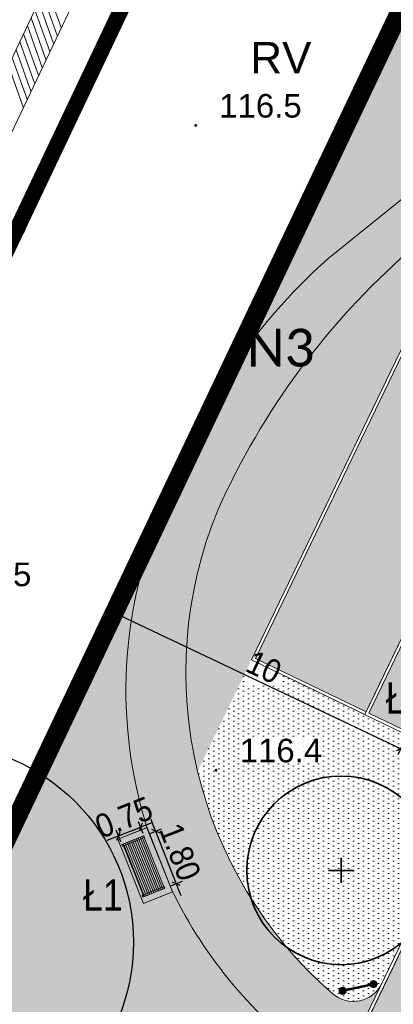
# Model space of a CAD drawing. Extents: x 6423319 to 6423678, y 5669680 to 5669855.
# Tile 7 of 29: x 6423348 to 6423360, y 5669713 to 5669744. Entities that reach past the tile are written whole.
import ezdxf
from ezdxf.enums import TextEntityAlignment as Align

# ---------------------------------------------------------------- set-up
doc = ezdxf.new("R2010")
doc.units = 0
doc.header["$PDSIZE"] = 0.75
for name, pattern in [('$0$OTWORY$0$HIDDEN', [0.375, 0.25, -0.125]), ('2 1', [3, 2, -1]), ('PRZER1-1', [2, 1, -1]), ('PRZER3-1', [4, 3, -1])]:
    doc.linetypes.add(name, pattern=pattern)
doc.layers.get('0').update_dxf_attribs({"linetype": 'CONTINUOUS', "lineweight": 13})
doc.layers.get('Defpoints').update_dxf_attribs({"linetype": 'CONTINUOUS'})
for name, color, linetype, lineweight in [('0 - PMProj. - elementy małej arch.', 254, 'CONTINUOUS', 0), ('0 - PMProj. - Opisy + tabela', 7, 'CONTINUOUS', 0), ('22', 101, '$0$OTWORY$0$HIDDEN', 40), ('3 H POWIERZCHNIE', 142, 'CONTINUOUS', 18), ('3 Lawka 2', 171, 'CONTINUOUS', 5), ('3 UKŁAD 1 1', 151, 'CONTINUOUS', 9), ('_drzewa korony', 101, 'CONTINUOUS', 25), ('_MPZP_linie rozgraniczające', 150, '$0$OTWORY$0$HIDDEN', 40), ('GEPPGD', 7, 'CONTINUOUS', 18), ('GSPWPN', 7, 'CONTINUOUS', 13), ('GSPWPN_O', 7, 'CONTINUOUS', 13), ('mapa 1', 150, '$0$OTWORY$0$HIDDEN', 40), ('PMProj. - elementy małej arch. OK', 7, 'CONTINUOUS', 0), ('PMProj. - trawnik parkowy', 63, 'CONTINUOUS', 0), ('PR_Z_Drzewa liściaste', 75, 'CONTINUOUS', 20), ('Z 2', 60, 'CONTINUOUS', 18), ('Z OPIS NAW', 7, 'CONTINUOUS', 20), ('zakres', 6, 'CONTINUOUS', 50)]:
    doc.layers.add(name, color=color, linetype=linetype, lineweight=lineweight)
for name, color, linetype in [('3 łąki', 7, 'CONTINUOUS'), ('PMProj. - LEGENDA', 7, 'CONTINUOUS'), ('PMProj. - wymiary', 93, 'CONTINUOUS')]:
    doc.layers.add(name, color=color, linetype=linetype)
doc.layers.add('GESDZI', color=7, linetype='CONTINUOUS', lineweight=18, plot=False)
for name, color, linetype, lineweight, true_color in [('GESKKL', 7, 'PRZER3-1', 18, 0x24bc24), ('GESKKL_O', 7, 'PRZER3-1', 18, 0x24bc24), ('GESUZY', 7, 'PRZER1-1', 18, 0x008000), ('z rychla blok', 7, 'CONTINUOUS', 20, 0x688f34)]:
    doc.layers.add(name, color=color, linetype=linetype, lineweight=lineweight, true_color=true_color)
doc.styles.add('500', font='ROMANS.shx', dxfattribs={"height": 100})
doc.styles.add('Arial', font='arial.ttf')
doc.styles.add('BUIB', font='arial.ttf', dxfattribs={"width": 0.9, "height": 0.75})
doc.styles.add('GEO-INFO', font='arial.ttf')
doc.dimstyles.new('SKALA-500', dxfattribs={"dimscale": 10, "dimtxt": 2, "dimasz": 1.5, "dimexe": 1, "dimexo": 0.5, "dimgap": 0.5, "dimtad": 1, "dimdec": 0, "dimrnd": 1, "dimdsep": 46, "dimtxsty": '500', "dimblk1": 'WYMIAR', "dimblk2": 'WYMIAR', "dimsah": 1, "dimcen": 2, "dimse1": 1, "dimse2": 1, "dimclrd": 256, "dimclre": 256, "dimclrt": 5, "dimadec": 0, "dimazin": 0, "dimtfac": 0.5, "dimtdec": 1, "dimtix": 1, "dimtmove": 2, "dimatfit": 3, "dimldrblk": 'WYMIAR', "dimfxl": 1, "dimtolj": 1, "dimarcsym": 0})
pattern_1 = [(90, (4252822.110707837, 7451227.796183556), (-0.15875, 0.07937500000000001), [0, -0.15875])]
pattern_2 = [(0, (0.125, 0), (2.5, 2.5), [0.75, -0.875, 0.125, -0.75]), (0, (1.125, 0.5), (2.5, 2.5), [0.125, -0.625, 0.5, -1.25]), (0, (1.5, 0.625), (2.5, 2.5), [0.125, -2.375]), (0, (0.375, 0.75), (2.5, 2.5), [0.5, -2]), (0, (0.125, 1), (2.5, 2.5), [0.25, -2.25]), (0, (1.875, 1.25), (2.5, 2.5), [0.25, -0.125, 0.125, -2]), (0, (0.875, 1.375), (2.5, 2.5), [0.375, -2.125]), (0, (0.25, 1.625), (2.5, 2.5), [0.25, -2.25]), (0, (1.25, 1.875), (2.5, 2.5), [0.125, -0.75, 0.375, -1.25]), (0, (0.75, 2), (2.5, 2.5), [0.25, -2.25]), (0, (1.625, 2.125), (2.5, 2.5), [0.25, -2.25]), (0, (1.125, 2.25), (2.5, 2.5), [0.25, -2.25]), (0, (2.125, 2.375), (2.5, 2.5), [0.25, -2.25]), (90, (0, 0), (-2.5, 2.5), [0.5, -0.125, 0.25, -1, 0.5, -0.125]), (90, (0.125, 1.625), (-2.5, 2.5), [0.125, -2.375]), (90, (0.5, 0.875), (-2.5, 2.5), [0.25, -0.5, 0.125, -1.625]), (90, (0.625, 1.25), (-2.5, 2.5), [0.25, -0.5, 0.375, -1.375]), (90, (1, 0.625), (-2.5, 2.5), [0.125, -1.25, 0.25, -0.125, 0.25, -0.5]), (90, (1.125, 0.375), (-2.5, 2.5), [0.125, -2.375]), (90, (1.375, 1.125), (-2.5, 2.5), [0.125, -0.125, 0.375, -1.875]), (90, (1.5, 0.75), (-2.5, 2.5), [0.25, -1, 0.125, -0.125, 0.125, -0.875]), (90, (1.75, 0.125), (-2.5, 2.5), [0.375, -2.125]), (90, (2, 2), (-2.5, 2.5), [0.125, -0.125, 0.125, -2.125]), (90, (2.125, 1.375), (-2.5, 2.5), [0.375, -2.125]), (90, (2.4375, 1.1875), (-2.5, 2.5), [0.125, -2.375]), (45, (0.875, 0), (0, 2.500000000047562), [0.176775, -3.358758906]), (45, (0.625, 2.375), (0, 2.500000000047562), [0.176775, -0.530325, 0.530325, -2.298108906]), (45, (0.875, 2), (0, 2.500000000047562), [0.35355, -0.8838835, 0.176775, -2.121325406]), (45, (1.375, 1.875), (0, 2.500000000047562), [0.35355, -1.2374375, 0.176775, -1.767771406]), (45, (0.375, 0.75), (0, 2.500000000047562), [0.176775, -3.358758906]), (45, (1, 0.75), (0, 2.500000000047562), [0.53033, -3.005203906]), (45, (1.5, 1), (0, 2.500000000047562), [0.176775, -1.06066, 0.176775, -2.121323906]), (45, (1.875, 1.25), (0, 2.500000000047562), [0.35355, -3.181983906]), (45, (2.375, 1.25), (0, 2.500000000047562), [0.35355, -3.181983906]), (45, (2.375, 0.5), (0, 2.500000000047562), [0.176775, -3.358758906]), (45, (2.125, 1.75), (0, 2.500000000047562), [0.176775, -3.358758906]), (45, (1.875, 2.125), (0, 2.500000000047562), [0.176775, -3.358758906]), (45, (2.375, 2.375), (0, 2.500000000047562), [0.176775, -3.358758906]), (45, (0, 2.375), (0, 2.500000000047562), [0.176775, -3.358758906]), (45, (1.25, 1.375), (0, 2.500000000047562), [0.176775, -3.358758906]), (45, (1.5, 2.375), (0, 2.500000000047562), [0.176775, -1.2374375, 0.176775, -1.944546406]), (45, (0.375, 1), (0, 2.500000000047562), [0.35355, -3.181983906]), (45, (0.375, 1.625), (0, 2.500000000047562), [0.530325, -3.005208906]), (135, (0.125, 1), (-2.500000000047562, 2.775557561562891e-16), [0.265175, -3.270358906]), (135, (1.5, 0.875), (-2.500000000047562, 2.775557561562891e-16), [0.176775, -3.358758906]), (135, (2.25, 1.25), (-2.500000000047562, 2.775557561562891e-16), [0.176775, -3.358758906]), (135, (1.375, 1.75), (-2.500000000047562, 2.775557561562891e-16), [0.176775, -3.358758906]), (135, (1.5, 2.125), (-2.500000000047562, 2.775557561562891e-16), [0.176775, -3.358758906]), (135, (1.125, 2.25), (-2.500000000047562, 2.775557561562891e-16), [0.176775, -3.358758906]), (135, (1.625, 2.125), (-2.500000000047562, 2.775557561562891e-16), [0.176775, -3.358758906]), (135, (0.125, 0.625), (-2.500000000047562, 2.775557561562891e-16), [0.176775, -3.358758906]), (135, (0.625, 1.5), (-2.500000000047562, 2.775557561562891e-16), [0.176775, -3.358758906]), (135, (0.625, 0.75), (-2.500000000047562, 2.775557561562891e-16), [0.35355, -3.181983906]), (135, (1.125, 0.5), (-2.500000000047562, 2.775557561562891e-16), [0.35355, -3.181983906]), (135, (2.125, 1.875), (-2.500000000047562, 2.775557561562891e-16), [0.35355, -3.181983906]), (135, (1.375, 1.25), (-2.500000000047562, 2.775557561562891e-16), [0.176775, -3.358758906]), (135, (1.75, 0.5), (-2.500000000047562, 2.775557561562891e-16), [0.35355, -2.12132, 0.176775, -0.883888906]), (135, (0.25, 1.625), (-2.499998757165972, 1.242881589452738e-06), [0.35355, -0.70710675, 0.35355, -2.121327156]), (135, (0, 0.25), (-2.500000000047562, 2.775557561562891e-16), [0.3535, -0.8840000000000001, 0.3535, -0.8840000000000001, 0.17675, -0.8837839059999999]), (26.56505118, (0.875, 0.75), (2.500000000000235, 1.274969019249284e-10), [0.5589999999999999, -0.2795, 0.2795, -4.4721699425]), (26.56505118, (1.25, 2.25), (2.500000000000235, 1.274969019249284e-10), [0.5589999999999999, -5.0311699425]), (26.56505118, (1.25, 0.5), (2.500000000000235, 1.274969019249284e-10), [0.2795, -5.310669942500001]), (26.56505118, (0.125, 0.625), (2.500000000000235, 1.274969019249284e-10), [0.2795, -5.310669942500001]), (26.56505118, (0.625, 1.25), (2.500000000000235, 1.274969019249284e-10), [0.2795, -5.310669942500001]), (26.56505118, (0.125, 1.5), (2.500000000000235, 1.274969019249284e-10), [0.2795, -5.310669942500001]), (63.43494882, (0.5, 1.75), (1.274966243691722e-10, 2.500000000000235), [0.2795, -5.310669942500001]), (63.43494882, (1.375, 1.75), (1.274966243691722e-10, 2.500000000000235), [0.2795, -5.310669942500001]), (63.43494882, (1.625, 0), (1.274966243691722e-10, 2.500000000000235), [0.2795, -5.310669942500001]), (63.43494882, (0, 1.375), (1.274966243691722e-10, 2.500000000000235), [0.2795, -5.310669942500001]), (63.43494882, (1, 0.125), (1.274966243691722e-10, 2.500000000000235), [0.2795, -1.9565, 0.2795, -3.0746699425]), (116.56505118, (0.625, 2.25), (-1.274969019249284e-10, 2.500000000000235), [0.2795, -5.310669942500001]), (116.56505118, (2.125, 1.75), (-1.274969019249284e-10, 2.500000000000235), [0.2795, -5.310669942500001]), (116.56505118, (1, 2.25), (-1.274969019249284e-10, 2.500000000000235), [0.2795, -5.310669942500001]), (116.56505118, (0, 0.875), (-1.274969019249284e-10, 2.500000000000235), [0.2795, -5.310669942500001]), (153.43494882, (1.875, 0.5), (-2.500000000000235, 1.274973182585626e-10), [0.2795, -5.310669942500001]), (153.43494882, (2.375, 1.125), (-2.500000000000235, 1.274973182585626e-10), [0.2795, -5.310669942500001]), (153.43494882, (0.875, 1.375), (-2.500000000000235, 1.274973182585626e-10), [0.2795, -5.310669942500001]), (153.43494882, (1.25, 1.875), (-2.500000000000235, 1.274973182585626e-10), [0.2795, -5.310669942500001]), (153.43494882, (2.125, 2.375), (-2.500000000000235, 1.274973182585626e-10), [0.2795, -5.310669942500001]), (153.43494882, (0.375, 0), (-2.500000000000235, 1.274973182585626e-10), [0.41925, -5.170919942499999])]

# ---------------------------------------------------------------- blocks, each defined once
blk = doc.blocks.new('EPPGS')
at = {"color": 0}
blk.add_lwpolyline([(0, 0.5), (0.154508, 0.475528), (0.293893, 0.404508), (0.404508, 0.293893), (0.475528, 0.154508), (0.5, 0), (0.475528, -0.154508), (0.404508, -0.293893), (0.293893, -0.404508), (0.154508, -0.475528), (0, -0.5), (-0.154508, -0.475528), (-0.293893, -0.404508), (-0.404508, -0.293893), (-0.475528, -0.154508), (-0.5, 0), (-0.475528, 0.154508), (-0.404508, 0.293893), (-0.293893, 0.404508), (-0.154508, 0.475528)], close=True, dxfattribs=at)
blk = doc.blocks.new('D_GSPWPN1')
blk.add_hatch(color=0).paths.add_polyline_path([(-0.045, 0), (-0.043467, -0.011647), (-0.038971, -0.0225), (-0.03182, -0.03182), (-0.0225, -0.038971), (-0.011647, -0.043467), (0, -0.045), (0.011647, -0.043467), (0.0225, -0.038971), (0.03182, -0.03182), (0.038971, -0.0225), (0.043467, -0.011647), (0.045, 0), (0.043467, 0.011647), (0.038971, 0.0225), (0.03182, 0.03182), (0.0225, 0.038971), (0.011647, 0.043467), (0, 0.045), (-0.011647, 0.043467), (-0.0225, 0.038971), (-0.03182, 0.03182), (-0.038971, 0.0225), (-0.043467, 0.011647)])
blk = doc.blocks.new('m1')
at = {"layer": '_MPZP_linie rozgraniczające', "ltscale": 10, "const_width": 0.5}
for points in [[(-13.74000000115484, -35.54000000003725), (-6.819999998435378, -20.96999999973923), (-1.730000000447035, -10.25000000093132), (3.450000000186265, 0.6699999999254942), (8.549999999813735, 11.39999999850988), (13.67654165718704, 22.19164287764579), (20.87999999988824, 37.36000000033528), (30.43499999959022, 32.72900000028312), (31.67382877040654, 32.11749784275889)], [(31.67999999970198, 32.12999999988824), (26.26999999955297, 21.17000000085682), (21.17999999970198, 19.29000000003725), (-6.480000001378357, -38.95999999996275), (-1.400000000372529, -41.34999999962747), (4.929999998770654, -44.34999999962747), (8.997000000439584, -46.26900000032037), (15.68699999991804, -43.90000000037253), (48.45100000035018, 24.0109999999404), (31.67999999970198, 32.12999999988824)]]:
    blk.add_lwpolyline(points, dxfattribs=at)
at = {"layer": 'GESDZI', "color": 7, "linetype": 'Continuous', "lineweight": 18}
for points in [[(21.17999999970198, 19.29000000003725), (26.26999999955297, 21.17000000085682), (31.67999999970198, 32.12999999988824), (30.43499999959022, 32.72900000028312), (20.87999999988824, 37.36000000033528), (13.68000000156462, 22.19000000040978), (8.549999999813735, 11.39999999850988), (3.450000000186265, 0.6699999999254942), (-1.730000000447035, -10.25000000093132), (-6.819999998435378, -20.96999999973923), (-13.74000000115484, -35.54000000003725), (-6.480000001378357, -38.95999999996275)], [(48.45100000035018, 24.0109999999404), (31.67999999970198, 32.12999999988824), (26.26999999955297, 21.17000000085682), (21.17999999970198, 19.29000000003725), (-6.480000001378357, -38.95999999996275), (-1.400000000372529, -41.34999999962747), (1.549999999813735, -35.34999999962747), (7.679999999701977, -38.29999999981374), (4.929999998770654, -44.34999999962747), (8.997000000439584, -46.26900000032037), (15.68699999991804, -43.90000000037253)]]:
    blk.add_lwpolyline(points, close=True, dxfattribs=at)
blk.add_lwpolyline([(-12.56698467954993, -5.132725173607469), (-1.730000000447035, -10.25000000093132), (3.450000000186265, 0.6699999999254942), (-7.39572995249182, 5.757571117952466)], dxfattribs=at)
at = {"layer": 'GESKKL', "color": 82, "linetype": 'PRZER3-1', "lineweight": 18, "ltscale": 0.5, "true_color": 0x24bc24}
for points in [[(21.17999999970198, 19.29000000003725), (26.26999999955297, 21.17000000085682), (31.67999999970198, 32.12999999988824), (30.43499999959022, 32.72900000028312), (20.87999999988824, 37.36000000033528), (13.68000000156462, 22.19000000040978), (8.549999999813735, 11.39999999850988), (3.450000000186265, 0.6699999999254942), (-1.730000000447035, -10.25000000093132), (-6.819999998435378, -20.96999999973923), (-13.74000000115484, -35.54000000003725), (-6.480000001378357, -38.95999999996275)], [(48.45100000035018, 24.0109999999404), (31.67999999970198, 32.12999999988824), (26.26999999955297, 21.17000000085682), (21.17999999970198, 19.29000000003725), (-6.480000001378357, -38.95999999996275), (-1.400000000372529, -41.34999999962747), (1.549999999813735, -35.34999999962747), (7.679999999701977, -38.29999999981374), (4.929999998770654, -44.34999999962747), (8.997000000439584, -46.26900000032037), (15.68699999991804, -43.90000000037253)]]:
    blk.add_lwpolyline(points, close=True, dxfattribs=at)
blk.add_lwpolyline([(-12.56694105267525, -5.132633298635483), (-1.730000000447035, -10.25000000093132), (3.450000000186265, 0.6699999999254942)], dxfattribs=at)
at = {"layer": 'GESUZY', "color": 96, "linetype": 'PRZER1-1', "lineweight": 18, "ltscale": 0.5, "true_color": 0x008000}
for points in [[(21.17999999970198, 19.29000000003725), (26.26999999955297, 21.17000000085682), (31.67999999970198, 32.12999999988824), (30.43499999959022, 32.72900000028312), (20.87999999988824, 37.36000000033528), (13.68000000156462, 22.19000000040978), (8.549999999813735, 11.39999999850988), (3.450000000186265, 0.6699999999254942), (-1.730000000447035, -10.25000000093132), (-6.819999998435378, -20.96999999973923), (-13.74000000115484, -35.54000000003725), (-6.480000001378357, -38.95999999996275)], [(48.45100000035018, 24.0109999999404), (31.67999999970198, 32.12999999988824), (26.26999999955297, 21.17000000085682), (21.17999999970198, 19.29000000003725), (-6.480000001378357, -38.95999999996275), (-1.400000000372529, -41.34999999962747), (1.549999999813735, -35.34999999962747), (7.679999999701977, -38.29999999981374), (4.929999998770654, -44.34999999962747), (8.997000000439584, -46.26900000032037), (15.68699999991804, -43.90000000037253)]]:
    blk.add_lwpolyline(points, close=True, dxfattribs=at)
blk.add_lwpolyline([(-12.56694105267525, -5.132633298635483), (-1.730000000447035, -10.25000000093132), (3.450000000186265, 0.6699999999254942)], dxfattribs=at)
at = {"layer": 'zakres', "color": 6, "linetype": 'Continuous', "lineweight": 0}
for p, q in [((13.44236617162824, 27.47369157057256), (-20.26354857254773, -43.50857646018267)), ((14.34569625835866, 27.04474547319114), (-19.36021848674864, -43.93752255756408)), ((-0.4639069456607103, -4.131514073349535), (-0.9335231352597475, -2.812627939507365)), ((-0.3438020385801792, -3.878581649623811), (-0.8134182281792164, -2.559695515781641)), ((-0.5840118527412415, -4.384446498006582), (-1.053628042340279, -3.065560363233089)), ((-0.7041167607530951, -4.637378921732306), (-1.173732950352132, -3.318492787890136)), ((-0.8242216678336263, -4.890311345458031), (-1.293837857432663, -3.57142521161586)), ((-0.94432657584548, -5.143243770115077), (-1.413942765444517, -3.824357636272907)), ((-1.184536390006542, -5.649108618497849), (-1.654152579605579, -4.330222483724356)), ((-1.064431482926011, -5.396176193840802), (-1.534047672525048, -4.077290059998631)), ((-1.304641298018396, -5.902041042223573), (-1.774257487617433, -4.583154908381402)), ((-1.424746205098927, -6.154973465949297), (-1.894362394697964, -4.836087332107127)), ((-1.544851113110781, -6.407905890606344), (-2.014467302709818, -5.089019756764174))]:
    blk.add_line(p, q, dxfattribs=at)
at = {"layer": 'GEPPGD', "color": 7, "lineweight": 18, "xscale": 0.5, "yscale": 0.5}
blk.add_blockref('EPPGS', (-1.730000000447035, -10.25000000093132), dxfattribs=at)
at = {"layer": 'GSPWPN', "color": 7, "linetype": 'Continuous', "lineweight": 13}
for p in [(3.929999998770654, -6.989999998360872), (4.580000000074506, -27.49000000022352)]:
    blk.add_blockref('D_GSPWPN1', p, dxfattribs=at)
at = {"layer": 'GESKKL_O', "color": 82, "linetype": 'Continuous', "lineweight": 0, "true_color": 0x24bc24, "style": 'GEO-INFO'}
blk.add_text('RV', height=1, dxfattribs=at).set_placement((6.639868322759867, -4.834247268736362), align=Align.MIDDLE)
at = {"layer": 'GSPWPN_O', "color": 7, "linetype": 'Continuous', "lineweight": 0, "style": 'Arial'}
for s, p in [('116.5', (4.679999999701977, -6.740000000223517)), ('116.5', (-3.910000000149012, -21.63999999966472)), ('116.4', (5.330000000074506, -27.24000000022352))]:
    blk.add_text(s, height=0.75, dxfattribs=at).set_placement(p)
blk = doc.blocks.new('l2')
at = {"layer": '3 Lawka 2', "lineweight": 5}
h = blk.add_hatch(dxfattribs=at)
h.set_pattern_fill('LINE', color=256, scale=0.01999995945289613)
h.set_pattern_definition([(0, (1.257379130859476, 2.082515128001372), (0, 0.06349987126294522), [])])
h.paths.add_polyline_path([(0.3573772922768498, 0.1982599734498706), (2.157373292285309, 0.1982599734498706), (2.157373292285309, 0.9021539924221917), (0.3573772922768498, 0.9021539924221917)])
at = {"layer": '3 Lawka 2'}
blk.add_lwpolyline([(0.1573751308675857, -0.001740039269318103), (0.1573751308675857, 0.9982599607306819), (2.357375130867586, 0.9982599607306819), (2.357375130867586, -0.001740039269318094)], close=True, dxfattribs=at)
at = {"layer": '3 Lawka 2', "lineweight": 13}
for points in [[(0.3573772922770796, 0.9356576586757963), (0.4173771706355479, 0.9356576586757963), (0.4173771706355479, 0.1874243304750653), (0.3573772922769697, 0.1874243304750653)], [(0.3573772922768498, 0.1982599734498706), (2.157373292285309, 0.1982599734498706), (2.157373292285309, 0.9021539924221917), (0.3573772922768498, 0.9021539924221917)], [(2.097373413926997, 0.935657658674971), (2.157373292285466, 0.935657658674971), (2.157373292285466, 0.1874243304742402), (2.097373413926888, 0.1874243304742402)]]:
    blk.add_lwpolyline(points, close=True, dxfattribs=at)
at = {"layer": '3 Lawka 2', "lineweight": 5}
blk.add_lwpolyline([(0.3573772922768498, 0.1982599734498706), (2.157373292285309, 0.1982599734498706), (2.157373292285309, 0.9021539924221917), (0.3573772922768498, 0.9021539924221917)], close=True, dxfattribs=at)
blk = doc.blocks.new('tablica')
at = {"layer": '0 - PMProj. - elementy małej arch.'}
h = blk.add_hatch(color=33, dxfattribs=at)
h.dxf.hatch_style = 1
edge = h.paths.add_edge_path()
edge.add_arc((6424567.285165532, 5667799.891573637), 0.1158653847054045, 0, 360)
h = blk.add_hatch(color=33, dxfattribs=at)
h.dxf.hatch_style = 1
edge = h.paths.add_edge_path()
edge.add_arc((6424566.29841953, 5667799.705339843), 0.1158653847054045, 0, 360)
at = {"layer": '0 - PMProj. - elementy małej arch.', "color": 7, "linetype": 'Continuous', "lineweight": 9, "const_width": 0.07415384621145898, "flags": 128}
blk.add_lwpolyline([(6424566.298419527, 5667799.705339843), (6424567.285165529, 5667799.891573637)], dxfattribs=at)
at = {"layer": '0 - PMProj. - elementy małej arch.', "color": 7}
for centre in [(6424567.285165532, 5667799.891573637), (6424566.29841953, 5667799.705339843)]:
    blk.add_circle(centre, 0.1158653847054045, dxfattribs=at)
blk = doc.blocks.new('WYMIAR')
at = {"layer": 'PMProj. - wymiary', "color": 7}
for p, q in [((1.5, 0), (-1, 0)), ((0, -1), (0, 1))]:
    blk.add_line(p, q, dxfattribs=at)
at = {"layer": 'PMProj. - wymiary', "color": 5}
blk.add_line((-0.5, -0.5), (0.5, 0.5), dxfattribs=at)
blk = doc.blocks.new('*D41')
at = {"layer": 'Defpoints', "color": 0, "transparency": 16777216}
for p in [(6423351.548943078, 5669725.448385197), (6423351.340798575, 5669725.010047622), (6423360.657440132, 5669721.123217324)]:
    blk.add_point(p, dxfattribs=at)
at = {"layer": 'PMProj. - wymiary', "color": 252, "lineweight": -2, "transparency": 16777216}
blk.add_line((6423360.268629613, 5669720.77066897), (6423351.521464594, 5669724.924258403), dxfattribs=at)
at = {"layer": 'PMProj. - wymiary', "color": 252, "lineweight": -2, "transparency": 16777216, "xscale": 0.2, "yscale": 0.2, "zscale": 0.2}
for p, rotation in [((6423351.340798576, 5669725.010047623), 154.5993045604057), ((6423360.449295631, 5669720.684879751), 334.5993045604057)]:
    blk.add_blockref('WYMIAR', p, dxfattribs=dict(at, rotation=rotation))
at = {"layer": 'PMProj. - wymiary', "color": 163, "lineweight": 5, "transparency": 16777216, "insert": (6423356.10219793, 5669723.283708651), "char_height": 0.75, "attachment_point": 5, "rotation": 334.5993045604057, "style": 'BUIB'}
blk.add_mtext('\\A1;10', dxfattribs=at)
blk = doc.blocks.new('ry')
at = {"layer": 'PR_Z_Drzewa liściaste', "lineweight": 35}
for p, q in [((6423358.55643985, 5669716.42451907), (6423358.55643985, 5669717.224519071)), ((6423358.156439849, 5669716.824519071), (6423358.956439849, 5669716.824519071))]:
    blk.add_line(p, q, dxfattribs=at)
blk.add_circle((6423358.55643985, 5669716.824519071), 3, dxfattribs=at)
blk = doc.blocks.new('*D93')
at = {"layer": 'Defpoints', "color": 0, "transparency": 16777216}
for p in [(6423352.284153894, 5669717.926242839), (6423353.314299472, 5669716.39612693), (6423352.938978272, 5669716.249547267)]:
    blk.add_point(p, dxfattribs=at)
at = {"layer": 'PMProj. - wymiary', "color": 252, "lineweight": -2, "transparency": 16777216}
for p, q in [((6423352.586717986, 5669718.259119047), (6423352.513960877, 5669718.445415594)), ((6423352.659475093, 5669718.0728225), (6423353.314299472, 5669716.39612693)), ((6423353.38705658, 5669716.209830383), (6423353.459813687, 5669716.023533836))]:
    blk.add_line(p, q, dxfattribs=at)
at = {"layer": 'PMProj. - wymiary', "color": 252, "lineweight": -2, "transparency": 16777216, "xscale": 0.2, "yscale": 0.2, "zscale": 0.2}
for p, rotation in [((6423352.659475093, 5669718.0728225), 291.3328617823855), ((6423353.314299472, 5669716.39612693), 111.3328617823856)]:
    blk.add_blockref('WYMIAR', p, dxfattribs=dict(at, rotation=rotation))
at = {"layer": 'PMProj. - wymiary', "color": 163, "lineweight": 5, "transparency": 16777216, "insert": (6423353.436727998, 5669717.410157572), "char_height": 0.75, "attachment_point": 5, "rotation": 291.3328617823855, "style": 'BUIB'}
blk.add_mtext('\\A1;1.80', dxfattribs=at)
blk = doc.blocks.new('*D94')
at = {"layer": 'Defpoints', "color": 0, "transparency": 16777216}
for p in [(6423352.177371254, 5669718.194879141), (6423352.284153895, 5669717.92624284), (6423351.588838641, 5669717.649855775)]:
    blk.add_point(p, dxfattribs=at)
at = {"layer": 'PMProj. - wymiary', "color": 252, "lineweight": -2, "transparency": 16777216}
for p, q in [((6423351.482056, 5669717.918492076), (6423352.177371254, 5669718.194879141)), ((6423352.363226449, 5669718.26875638), (6423352.549081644, 5669718.342633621)), ((6423351.296200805, 5669717.844614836), (6423351.110345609, 5669717.770737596))]:
    blk.add_line(p, q, dxfattribs=at)
at = {"layer": 'PMProj. - wymiary', "color": 252, "lineweight": -2, "transparency": 16777216, "xscale": 0.2, "yscale": 0.2, "zscale": 0.2}
for p, rotation in [((6423351.482056, 5669717.918492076), 21.6777675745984), ((6423352.177371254, 5669718.194879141), 201.6777675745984)]:
    blk.add_blockref('WYMIAR', p, dxfattribs=dict(at, rotation=rotation))
at = {"layer": 'PMProj. - wymiary', "color": 163, "lineweight": 5, "transparency": 16777216, "insert": (6423351.651326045, 5669718.505460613), "char_height": 0.75, "attachment_point": 5, "rotation": 21.67776757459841, "style": 'BUIB'}
blk.add_mtext('\\A1;0.75', dxfattribs=at)

msp = doc.modelspace()

# ---------------------------------------------------------------- hatches: boundary and pattern name
at = {"layer": '0 - PMProj. - Opisy + tabela', "linetype": 'Continuous'}
h = msp.add_hatch(dxfattribs=at)
h.set_pattern_fill('ACAD_ISO07W100', scale=0.05)
h.set_pattern_definition([(0, (0, 0), (0, 0.25), [0.025, -0.15])])
h.paths.add_polyline_path([(6423395.113878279, 5669764.594040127), (6423393.819554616, 5669765.218493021, 0.09716143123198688), (6423383.338301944, 5669767.906779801), (6423375.316009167, 5669751.278714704), (6423377.747787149, 5669750.105491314), (6423370.521877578, 5669735.128115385), (6423366.721204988, 5669736.961768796), (6423359.439053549, 5669721.822063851), (6423363.221819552, 5669719.997049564), (6423355.063488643, 5669703.087013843), (6423356.977544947, 5669702.183872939, -0.5906997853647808), (6423366.907276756, 5669706.129307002), (6423367.765011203, 5669707.907160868), (6423361.960039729, 5669710.707798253, -0.4142135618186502), (6423361.447295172, 5669712.17650279), (6423383.306472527, 5669757.484725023), (6423381.775353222, 5669758.223421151, -0.4142135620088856), (6423381.309221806, 5669759.558607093), (6423383.763076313, 5669764.644790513, -0.332571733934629), (6423385.995197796, 5669765.804455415, -0.07259310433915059), (6423393.234679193, 5669763.502131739), (6423394.331729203, 5669762.972854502)])
at = {"layer": '3 H POWIERZCHNIE', "true_color": 0xd5ceca}
h = msp.add_hatch(color=254, dxfattribs=at)
h.dxf.hatch_style = 1
h.paths.add_polyline_path([(6423352.928220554, 5669728.353045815, 0.3525720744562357), (6423357.737770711, 5669710.75741103, -0.3634037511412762), (6423358.052482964, 5669709.512533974), (6423358.426896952, 5669710.288593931), (6423359.842040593, 5669713.221807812, -0.4942119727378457), (6423358.285958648, 5669712.901073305, -0.3223922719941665), (6423354.644209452, 5669728.294266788, -0.1080573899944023), (6423360.69630448, 5669736.499479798), (6423369.54558548, 5669743.563823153, 0.2732183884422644), (6423372.301313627, 5669751.683717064), (6423370.396262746, 5669759.751341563, -0.354080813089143), (6423372.389087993, 5669764.211885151, -0.08972873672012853), (6423380.689780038, 5669766.02198882, -0.5646342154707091), (6423381.626158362, 5669764.588099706), (6423383.276527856, 5669768.008873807, 0.1276878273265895), (6423371.343875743, 5669765.366556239, 0.0929955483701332), (6423369.863522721, 5669764.017592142), (6423368.924155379, 5669762.039351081, 0.1238162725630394), (6423368.940241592, 5669759.39039808), (6423370.842214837, 5669751.335806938, -0.269452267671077), (6423368.58506842, 5669744.716308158), (6423358.135616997, 5669736.269607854, 0.0693623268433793), (6423354.888450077, 5669732.481150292)])
at = {"layer": '3 H POWIERZCHNIE', "lineweight": 35, "true_color": 0xecf3de}
h = msp.add_hatch(dxfattribs=at)
h.set_pattern_fill('GRAVEL-002', color=254, scale=2.5, pattern_type=2)
h.set_pattern_definition(pattern_2)
h.paths.add_polyline_path([(6423352.928220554, 5669728.353045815, 0.3525720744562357), (6423357.737770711, 5669710.75741103, -0.3634037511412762), (6423358.052482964, 5669709.512533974), (6423358.426896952, 5669710.288593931), (6423359.842040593, 5669713.221807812, -0.4942119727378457), (6423358.285958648, 5669712.901073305, -0.3223922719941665), (6423354.644209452, 5669728.294266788, -0.1080573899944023), (6423360.69630448, 5669736.499479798), (6423369.54558548, 5669743.563823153, 0.2732183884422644), (6423372.301313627, 5669751.683717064), (6423370.396262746, 5669759.751341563, -0.354080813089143), (6423372.389087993, 5669764.211885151, -0.08972873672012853), (6423380.689780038, 5669766.02198882, -0.5646342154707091), (6423381.626158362, 5669764.588099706), (6423383.276527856, 5669768.008873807, 0.1276878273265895), (6423371.343875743, 5669765.366556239, 0.0929955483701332), (6423369.863522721, 5669764.017592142), (6423368.924155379, 5669762.039351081, 0.1238162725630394), (6423368.940241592, 5669759.39039808), (6423370.842214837, 5669751.335806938, -0.269452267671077), (6423368.58506842, 5669744.716308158), (6423358.135616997, 5669736.269607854, 0.0693623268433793), (6423354.888450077, 5669732.481150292)])
at = {"layer": '3 H POWIERZCHNIE', "true_color": 0xd5ceca}
h = msp.add_hatch(color=254, dxfattribs=at)
h.dxf.hatch_style = 1
h.paths.add_polyline_path([(6423352.385499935, 5669718.181751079), (6423351.456785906, 5669717.812588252), (6423352.269435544, 5669715.768181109), (6423353.198711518, 5669716.137567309)])
h.paths.add_polyline_path([(6423373.070277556, 5669766.164200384), (6423372.731519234, 5669767.094182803), (6423374.798648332, 5669767.847161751), (6423375.138063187, 5669766.915376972)])
h.paths.add_polyline_path([(6423369.582192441, 5669756.671825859), (6423368.610110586, 5669756.441997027), (6423369.115257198, 5669754.300775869), (6423370.087849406, 5669754.530439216)])
at = {"layer": '3 H POWIERZCHNIE', "lineweight": 35, "true_color": 0xecf3de}
h = msp.add_hatch(dxfattribs=at)
h.set_pattern_fill('GRAVEL-002', color=254, scale=2.5, pattern_type=2)
h.set_pattern_definition(pattern_2)
h.paths.add_polyline_path([(6423352.385499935, 5669718.181751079), (6423351.456785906, 5669717.812588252), (6423352.269435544, 5669715.768181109), (6423353.198711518, 5669716.137567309)])
h.paths.add_polyline_path([(6423373.070277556, 5669766.164200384), (6423372.731519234, 5669767.094182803), (6423374.798648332, 5669767.847161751), (6423375.138063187, 5669766.915376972)])
h.paths.add_polyline_path([(6423369.582192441, 5669756.671825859), (6423368.610110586, 5669756.441997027), (6423369.115257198, 5669754.300775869), (6423370.087849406, 5669754.530439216)])
at = {"layer": '3 H POWIERZCHNIE', "true_color": 0xdbd0c4}
h = msp.add_hatch(color=254, dxfattribs=at)
h.paths.add_polyline_path([(6423364.924380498, 5669719.153434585), (6423371.372765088, 5669732.519209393), (6423374.903347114, 5669730.815862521), (6423368.454962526, 5669717.450087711)])
h.paths.add_polyline_path([(6423355.836418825, 5669723.560172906), (6423362.267422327, 5669736.889921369), (6423365.779991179, 5669735.195265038), (6423359.348987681, 5669721.865516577)])
at = {"layer": '3 łąki', "lineweight": 5, "true_color": 0xcfcfcf}
h = msp.add_hatch(dxfattribs=at)
h.set_pattern_fill('LINE', color=254, scale=0.1, angle=45, style=0)
h.set_pattern_definition([(45, (0, 0), (-0.2245064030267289, 0.2245064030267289), [])])
h.paths.add_polyline_path([(6423377.708, 5669703.605), (6423393.634802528, 5669736.456740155), (6423408.366526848, 5669766.713094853), (6423403.025876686, 5669769.296258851), (6423378.067726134, 5669718.128190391), (6423368.816, 5669699.372, -0.09694539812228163), (6423367.452666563, 5669697.292666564, -0.2222692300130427), (6423362.487, 5669695.428, -0.08255618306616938), (6423360.326579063, 5669696.086902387), (6423359.211076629, 5669696.547968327), (6423359.21107586, 5669696.547966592), (6423356.636683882, 5669697.69749108), (6423346.857907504, 5669702.33189745), (6423338.489098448, 5669706.295386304), (6423334.481200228, 5669708.193435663), (6423331.906087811, 5669702.740699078), (6423346.982884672, 5669695.618638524), (6423356.506027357, 5669691.0680198), (6423357.909211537, 5669690.262641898, -0.06428486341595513), (6423360.040999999, 5669688.2935, -0.2260374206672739), (6423361.09, 5669684.22, 0.009213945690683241), (6423360.918874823, 5669683.247231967, -0.07774270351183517), (6423360.691, 5669682.537999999), (6423359.507822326, 5669680.185807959), (6423367.52683932, 5669683.025426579), (6423370.119, 5669688.229, -0.1834399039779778), (6423372.76, 5669690.572999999, -0.1565602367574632), (6423377.262, 5669690.525), (6423377.797, 5669690.323), (6423380.414, 5669695.860999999), (6423379.015, 5669696.758, -0.07447898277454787), (6423377.727366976, 5669698.84947464, -0.07285368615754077), (6423377.184999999, 5669700.887999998, -0.1357412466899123)])
at = {"layer": 'PMProj. - trawnik parkowy'}
h = msp.add_hatch(dxfattribs=at)
h.set_pattern_fill('DOTS', color=256, scale=0.1, angle=90)
h.set_pattern_definition(pattern_1)
edge = h.paths.add_edge_path()
edge.add_line((6423370.842214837, 5669751.335806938), (6423370.087849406, 5669754.530439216))
edge.add_line((6423370.087849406, 5669754.530439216), (6423369.115257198, 5669754.300775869))
edge.add_line((6423369.115257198, 5669754.300775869), (6423368.610110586, 5669756.441997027))
edge.add_line((6423368.610110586, 5669756.441997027), (6423369.582192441, 5669756.671825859))
edge.add_line((6423369.582192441, 5669756.671825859), (6423368.940241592, 5669759.39039808))
edge.add_arc((6423374.198758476, 5669760.746856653), 5.430651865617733, 166.2314790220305, 194.4643889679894, ccw=False)
edge.add_line((6423368.924155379, 5669762.039351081), (6423354.888450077, 5669732.481150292))
edge.add_arc((6423370.100933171, 5669722.728046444), 18.07049187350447, 131.463796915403, 147.3350509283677, ccw=False)
edge.add_line((6423358.135616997, 5669736.269607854), (6423368.58506842, 5669744.716308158))
edge.add_arc((6423364.017926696, 5669749.968208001), 6.959973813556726, 311.010778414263, 371.332061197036)
h = msp.add_hatch(dxfattribs=at)
h.set_pattern_fill('DOTS', color=256, scale=0.1, angle=90)
h.set_pattern_definition(pattern_1)
edge = h.paths.add_edge_path()
edge.add_line((6423355.702900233, 5669723.513559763), (6423362.220634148, 5669737.023077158))
edge.add_arc((6423361.811843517, 5669736.110448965), 0.9999999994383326, 65.87111327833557, 128.600218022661)
edge.add_line((6423361.187960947, 5669736.891967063), (6423360.69630448, 5669736.499479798))
edge.add_arc((6423376.432059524, 5669718.558327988), 23.86417639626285, 131.2532260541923, 155.9224369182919)
edge.add_arc((6423367.16111786, 5669723.128156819), 13.54111104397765, 157.5725667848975, 193.4862594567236)
edge.add_line((6423353.993391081, 5669719.970204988), (6423355.702900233, 5669723.513559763))
h = msp.add_hatch(dxfattribs=at)
h.set_pattern_fill('DOTS', color=256, scale=0.1, angle=90)
h.set_pattern_definition(pattern_1)
edge = h.paths.add_edge_path()
edge.add_arc((6423366.258685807, 5669722.541631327), 14.54214021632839, 205.9408364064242, 234.1301211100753, ccw=False)
edge.add_line((6423353.181721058, 5669716.180276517), (6423353.198711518, 5669716.137567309))
edge.add_line((6423353.198711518, 5669716.137567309), (6423352.269435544, 5669715.768181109))
edge.add_line((6423352.269435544, 5669715.768181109), (6423351.456785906, 5669717.812588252))
edge.add_line((6423351.456785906, 5669717.812588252), (6423352.385499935, 5669718.181751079))
edge.add_arc((6423366.258685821, 5669722.541631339), 14.54214023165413, 156.445212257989, 197.4461965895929, ccw=False)
edge.add_line((6423352.928220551, 5669728.353045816), (6423343.519999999, 5669708.54))
edge.add_line((6423343.519999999, 5669708.54), (6423348.6, 5669706.15))
edge.add_line((6423348.6, 5669706.15), (6423351.55, 5669712.15))
edge.add_line((6423351.55, 5669712.15), (6423357.68, 5669709.2))
edge.add_line((6423357.68, 5669709.2), (6423354.931933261, 5669703.154253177))
edge.add_line((6423354.931933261, 5669703.154253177), (6423354.975055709, 5669703.133851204))
edge.add_line((6423354.975055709, 5669703.133851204), (6423358.052482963, 5669709.512533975))
edge.add_arc((6423357.151824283, 5669709.947061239), 0.9999999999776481, 334.2447832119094, 414.1301210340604)
h = msp.add_hatch(dxfattribs=at)
h.set_pattern_fill('DOTS', color=256, scale=0.1, angle=90)
h.set_pattern_definition(pattern_1)
h.paths.add_polyline_path([(6423353.993391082, 5669719.970204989, 0.1564259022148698), (6423358.285958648, 5669712.901073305, 0.4942119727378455), (6423359.842040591, 5669713.221807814), (6423361.915077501, 5669717.518658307, -0.4142135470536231), (6423360.656522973, 5669721.123659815), (6423359.305534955, 5669721.775450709), (6423359.305534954, 5669721.775450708), (6423355.702900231, 5669723.513559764)])

# ---------------------------------------------------------------- linework, layer by layer
at = {"layer": '22', "color": 6}
msp.add_lwpolyline([(6423381.680392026, 5669779.630794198), (6423376.269999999, 5669768.670000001), (6423371.179999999, 5669766.79), (6423357.25052567, 5669737.455514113), (6423347.4988403, 5669716.919155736), (6423343.519999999, 5669708.54), (6423348.6, 5669706.149999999), (6423354.929999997, 5669703.15), (6423358.997, 5669701.231), (6423365.687, 5669703.6), (6423398.450999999, 5669771.510999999), (6423370.879999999, 5669784.86), (6423354.528272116, 5669750.438599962), (6423340.342289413, 5669720.555224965), (6423336.259999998, 5669711.96), (6423343.519999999, 5669708.54)], dxfattribs=at)
at = {"layer": '3 UKŁAD 1 1', "lineweight": 5}
for points in [[(6423403.025876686, 5669769.29625885), (6423381.68, 5669779.629999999), (6423376.27, 5669768.670000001), (6423371.179999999, 5669766.789999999), (6423342.631516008, 5669706.668915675)], [(6423362.220809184, 5669737.023439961), (6423355.702900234, 5669723.513559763)], [(6423362.267422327, 5669736.889921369), (6423355.836418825, 5669723.560172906)], [(6423355.702900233, 5669723.513559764), (6423363.088301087, 5669719.950436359)], [(6423355.836418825, 5669723.560172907), (6423359.348987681, 5669721.865516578)], [(6423358.426896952, 5669710.288593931), (6423363.088300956, 5669719.95043642)]]:
    msp.add_lwpolyline(points, dxfattribs=at)
for points in [[(6423398.174668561, 5669764.335508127), (6423398.174668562, 5669764.335508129, -0.4133783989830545), (6423396.840725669, 5669763.871943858), (6423393.89984767, 5669765.290785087, 0.09741494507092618), (6423383.358761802, 5669768.005766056, 0.0008459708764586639), (6423383.276527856, 5669768.008873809), (6423375.182490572, 5669751.232101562), (6423377.614268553, 5669750.05887817), (6423370.475264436, 5669735.26163398), (6423366.692498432, 5669737.086648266), (6423365.823443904, 5669735.285330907), (6423359.348987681, 5669721.865516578)], [(6423373.070277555, 5669766.164200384, 0.01955763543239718), (6423371.343875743, 5669765.366556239, 0.328537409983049), (6423368.940241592, 5669759.39039808), (6423370.842214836, 5669751.335806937, -0.2694522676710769), (6423368.58506842, 5669744.716308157), (6423358.135616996, 5669736.269607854, 0.13342742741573), (6423352.928220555, 5669728.35304582, 0.13342742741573)], [(6423352.385499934, 5669718.181751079, -0.1808338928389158), (6423352.928220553, 5669728.353045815)], [(6423354.975055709, 5669703.133851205), (6423358.052482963, 5669709.512533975, 0.3634037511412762), (6423357.73777071, 5669710.75741103, -0.1236230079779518), (6423353.181721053, 5669716.180276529, -0.1236230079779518)]]:
    msp.add_lwpolyline(points, format="xyb", dxfattribs=at)
for points in [[(6423395.113878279, 5669764.594040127), (6423393.819554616, 5669765.218493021, 0.09716143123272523), (6423383.338301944, 5669767.906779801), (6423375.316009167, 5669751.278714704), (6423377.747787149, 5669750.105491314), (6423370.521877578, 5669735.128115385), (6423366.721204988, 5669736.961768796), (6423359.439053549, 5669721.822063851), (6423363.221819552, 5669719.997049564), (6423358.516962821, 5669710.245141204), (6423355.063488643, 5669703.087013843), (6423356.977544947, 5669702.183872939, -0.5906997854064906), (6423366.907276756, 5669706.129307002), (6423367.765011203, 5669707.907160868), (6423361.960039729, 5669710.707798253, -0.4142135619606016), (6423361.447295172, 5669712.17650279), (6423383.306472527, 5669757.484725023), (6423381.775353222, 5669758.223421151, -0.414213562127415), (6423381.309221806, 5669759.558607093), (6423383.763076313, 5669764.644790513, -0.3325717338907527), (6423385.995197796, 5669765.804455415, -0.07259310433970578), (6423393.234679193, 5669763.502131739), (6423394.331729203, 5669762.972854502)], [(6423395.113878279, 5669764.594040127), (6423393.819554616, 5669765.218493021, 0.09716143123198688), (6423383.338301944, 5669767.906779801), (6423375.316009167, 5669751.278714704), (6423377.747787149, 5669750.105491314), (6423370.521877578, 5669735.128115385), (6423366.721204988, 5669736.961768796), (6423359.439053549, 5669721.822063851), (6423363.221819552, 5669719.997049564), (6423355.063488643, 5669703.087013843), (6423356.977544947, 5669702.183872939, -0.5906997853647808), (6423366.907276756, 5669706.129307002), (6423367.765011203, 5669707.907160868), (6423361.960039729, 5669710.707798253, -0.4142135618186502), (6423361.447295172, 5669712.17650279), (6423383.306472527, 5669757.484725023), (6423381.775353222, 5669758.223421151, -0.4142135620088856), (6423381.309221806, 5669759.558607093), (6423383.763076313, 5669764.644790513, -0.332571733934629), (6423385.995197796, 5669765.804455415, -0.07259310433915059), (6423393.234679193, 5669763.502131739), (6423394.331729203, 5669762.972854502)]]:
    msp.add_lwpolyline(points, format="xyb", close=True, dxfattribs=at)
for points in [[(6423355.702900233, 5669723.513559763), (6423362.220809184, 5669737.023439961), (6423365.823443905, 5669735.285330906), (6423359.305534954, 5669721.775450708)], [(6423352.385499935, 5669718.181751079), (6423351.456785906, 5669717.812588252), (6423352.269435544, 5669715.768181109), (6423353.198711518, 5669716.137567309)], [(6423352.385499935, 5669718.181751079), (6423351.456785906, 5669717.812588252), (6423352.269435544, 5669715.768181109), (6423353.198711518, 5669716.137567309)]]:
    msp.add_lwpolyline(points, close=True, dxfattribs=at)
for centre, radius, start, end in [((6423376.432059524, 5669718.558327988), 23.86417639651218, 131.2532260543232, 155.922436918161), ((6423367.161117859, 5669723.128156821), 13.54111104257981, 157.5725667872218, 229.0482480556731), ((6423358.941381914, 5669713.656335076), 1.000000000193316, 229.0482480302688, 334.2447832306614)]:
    msp.add_arc(centre, radius, start, end, dxfattribs=at)
at = {"layer": '_drzewa korony', "linetype": 'Continuous'}
msp.add_circle((6423345.646812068, 5669714.539738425), 6.312099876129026, dxfattribs=at)
at = {"layer": 'Z 2', "color": 240, "linetype": '2 1', "true_color": 0xfc1b20}
msp.add_lwpolyline([(6423381.679999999, 5669779.629999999, 0.6, 0.6, 0), (6423403.027066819, 5669769.298698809, 0.6, 0.6, 0), (6423365.923417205, 5669693.349533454, 0.6, 0.6, 0), (6423341.726377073, 5669704.762284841, 0.6, 0.6, 0), (6423371.179999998, 5669766.79, 0.6, 0.6, 0), (6423376.269999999, 5669768.67, 0.6, 0.6, 0), (6423381.679999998, 5669779.629999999, 0, 0, 0)], format="xyseb", dxfattribs=at)

# ---------------------------------------------------------------- block references
at = {"layer": '3 UKŁAD 1 1', "rotation": 111.6777676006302}
msp.add_blockref('l2', (6423353.255226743, 5669715.990679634), dxfattribs=at)
at = {"layer": 'PMProj. - elementy małej arch. OK', "color": 3, "lineweight": 30, "rotation": 1.453413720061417}
msp.add_blockref('tablica', (144618.0586815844, -159216.8194371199), dxfattribs=at)
at = {"layer": 'z rychla blok'}
msp.add_blockref('ry', (0, 0), dxfattribs=at)

# ---------------------------------------------------------------- texts
at = {"layer": 'PMProj. - LEGENDA', "color": 7, "linetype": 'Continuous', "attachment_point": 5, "rotation": 8.078494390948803e-09, "style": 'Arial'}
for s, insert, char_height, width in [('{\\fArial Narrow|b0|i0|c238|p34;Ł3}', (6423360.598154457, 5669722.296059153), 0.99, 2.584225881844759), ('{\\fArial Narrow|b0|i0|c238|p34;Ł1}', (6423350.98071108, 5669716.039329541), 0.9899999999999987, 0.9480402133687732)]:
    msp.add_mtext(s, dxfattribs=dict(at, insert=insert, char_height=char_height, width=width))
at = {"layer": 'Z OPIS NAW', "insert": (6423355.553832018, 5669734.044817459), "char_height": 1.2, "width": 4.512214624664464, "attachment_point": 1}
msp.add_mtext('{\\fCalibri Light|b0|i0|c0|p34;N3}', dxfattribs=at)

# ---------------------------------------------------------------- dimensions: what is measured, and where the dimension line sits
at = {"layer": 'PMProj. - wymiary', "lineweight": 5}
dim = msp.add_aligned_dim(p1=(6423360.657440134, 5669721.123217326), p2=(6423351.54894308, 5669725.448385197), distance=0.48524629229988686, text='10', dimstyle='SKALA-500', override={"dimtxt": 2, "dimasz": 0.02, "dimgap": 0.01, "dimdec": 2, "dimrnd": 0.01, "dimzin": 1, "dimtxsty": 'BUIB', "dimcen": 0, "dimclrd": 252, "dimclrt": 163, "dimadec": 2, "dimtdec": 2}, dxfattribs=at)
dim.commit()
dim.dimension.update_dxf_attribs({"geometry": '*D41', "text_midpoint": (6423356.10219793, 5669723.283708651)})
for p1, p2, distance, picture, middle in [((6423351.588838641, 5669717.649855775), (6423352.284153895, 5669717.92624284), 0.28908129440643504, '*D94', (6423351.651326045, 5669718.505460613)), ((6423352.284153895, 5669717.92624284), (6423352.938978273, 5669716.249547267), 0.40292877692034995, '*D93', (6423353.436727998, 5669717.410157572))]:
    dim = msp.add_aligned_dim(p1=p1, p2=p2, distance=distance, dimstyle='SKALA-500', override={"dimasz": 0.02, "dimgap": 0.01, "dimdec": 2, "dimrnd": 0.01, "dimzin": 1, "dimtxsty": 'BUIB', "dimcen": 0, "dimclrd": 252, "dimclrt": 163, "dimadec": 2, "dimtdec": 2}, dxfattribs=at)
    dim.commit()
    dim.dimension.update_dxf_attribs({"geometry": picture, "text_midpoint": middle})

# ---------------------------------------------------------------- next in the draw order: block references
at = {"layer": 'mapa 1'}
msp.add_blockref('m1', (6423350, 5669747.5), dxfattribs=at)

doc.saveas('drawing.dxf')
